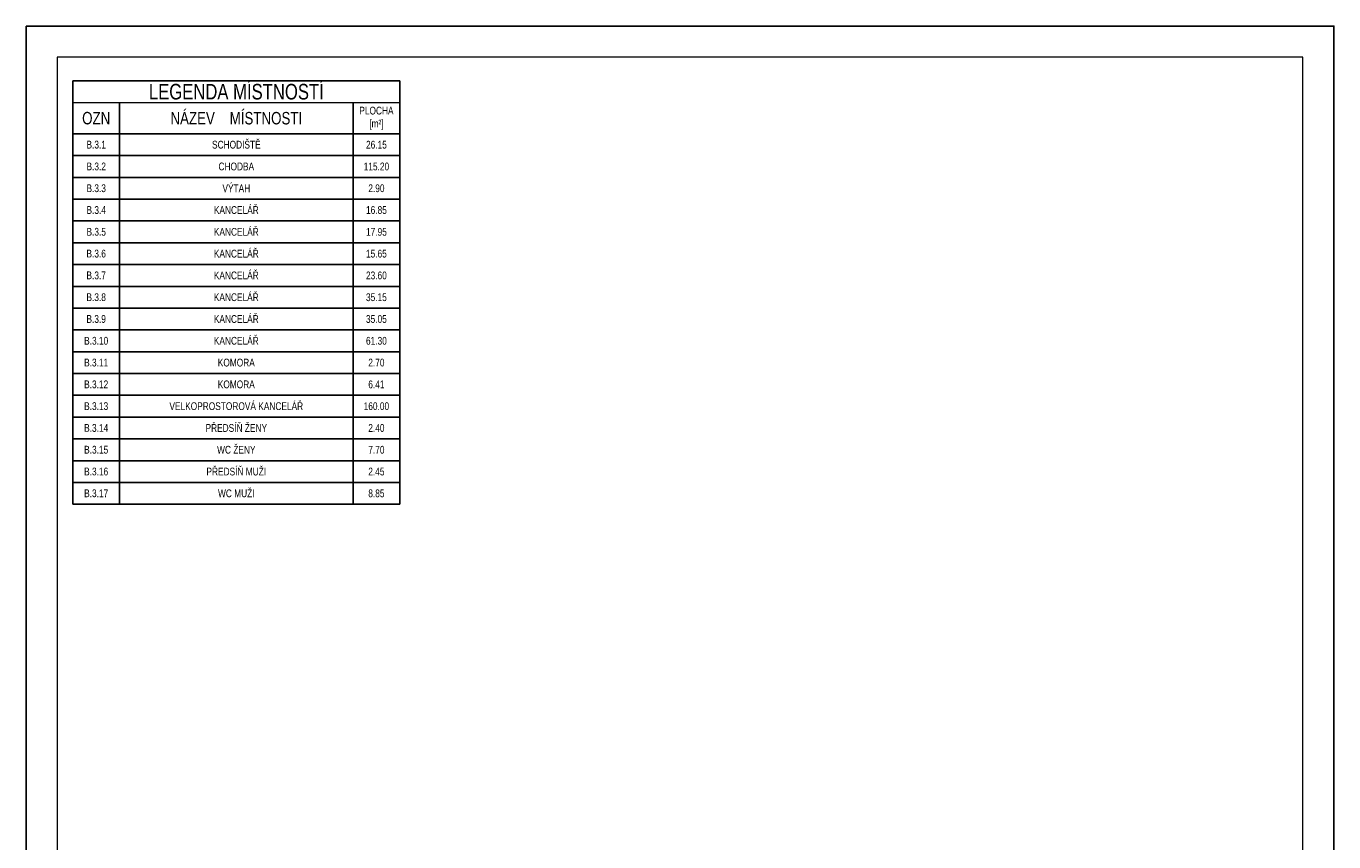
# Model space of a CAD drawing. Header units: millimetres. Extents: x 879679 to 2307614, y -211319 to 627407.
# Tile 25 of 36: x 1139245 to 1181245, y -138483 to -112281. Entities that reach past the tile are written whole.
import ezdxf

# ---------------------------------------------------------------- set-up
doc = ezdxf.new("R2010")
doc.units = ezdxf.units.MM
doc.header["$LTSCALE"] = 10
doc.layers.add('AA_FORMÁTY NETISK', color=40, linetype='Continuous', plot=False)
doc.layers.add('AA_FORMÁTY TISK', color=7, linetype='Continuous', lineweight=15)
doc.layers.add('AA_Tabulky místností', color=4, linetype='Continuous', lineweight=13)
doc.styles.get("Standard").update_dxf_attribs({"font": 'ic-simplex.shx', "width": 0.8})

# ---------------------------------------------------------------- blocks, each defined once
blk = doc.blocks.new('*T500')
at = {"layer": 'AA_Tabulky místností', "color": 0, "linetype": 'ByBlock', "lineweight": -2, "transparency": 16777216}
for p, q in [((0, 0), (-1, -13600)), ((0, 0), (10500, -1)), ((10500, -1), (10499, -13601)), ((0, -700), (10500, -701)), ((1500, -700), (1499, -13600)), ((9000, -701), (8999, -13601)), ((0, -1700), (10500, -1701)), ((0, -2400), (10500, -2401)), ((0, -3100), (10500, -3101)), ((0, -3800), (10500, -3801)), ((0, -4500), (10500, -4501)), ((-1, -5200), (10499, -5201)), ((-1, -5900), (10499, -5901)), ((-1, -6600), (10499, -6601)), ((-1, -7300), (10499, -7301)), ((-1, -8000), (10499, -8001)), ((-1, -8700), (10499, -8701)), ((-1, -9400), (10499, -9401)), ((-1, -10100), (10499, -10101)), ((-1, -10800), (10499, -10801)), ((-1, -11500), (10499, -11501)), ((-1, -12200), (10499, -12201)), ((-1, -12900), (10499, -12901)), ((-1, -13600), (10499, -13601))]:
    blk.add_line(p, q, dxfattribs=at)
at = {"layer": 'AA_Tabulky místností', "transparency": 16777216, "attachment_point": 5, "rotation": 359.9944}
for s, insert, char_height, width in [('LEGEND{\\Fc:\\program files\\ab studio\\cadkonplus 2018\\2018\\fonts\\ic-simplex|c238;A} MÍSTNOSTÍ', (5250, -351), 500, 10497), ('NÁZEV    MÍSTNOSTI', (5250, -1201), 400, 7497), ('PLOCHA [m²]', (9750, -1201), 250, 1497), ('OZN', (750, -1200), 400, 1497), ('B.3.1', (750, -2050), 250, 1497), ('SCHODIŠTĚ', (5250, -2051), 250, 7497), ('26.15', (9750, -2051), 250, 1497), ('B.3.2', (750, -2750), 250, 1497), ('CHODBA', (5250, -2751), 250, 7497), ('115.20', (9750, -2751), 250, 1497), ('B.3.3', (750, -3450), 250, 1497), ('VÝTAH', (5250, -3451), 250, 7497), ('2.90', (9750, -3451), 250, 1497), ('B.3.4', (750, -4150), 250, 1497), ('KANCELÁŘ', (5250, -4151), 250, 7497), ('16.85', (9750, -4151), 250, 1497), ('KANCELÁŘ', (5250, -4851), 250, 7497), ('B.3.5', (750, -4850), 250, 1497), ('17.95', (9750, -4851), 250, 1497), ('B.3.6', (749, -5550), 250, 1497), ('KANCELÁŘ', (5249, -5551), 250, 7497), ('15.65', (9749, -5551), 250, 1497), ('B.3.7', (749, -6250), 250, 1497), ('KANCELÁŘ', (5249, -6251), 250, 7497), ('23.60', (9749, -6251), 250, 1497), ('KANCELÁŘ', (5249, -6951), 250, 7497), ('B.3.8', (749, -6950), 250, 1497), ('35.15', (9749, -6951), 250, 1497), ('B.3.9', (749, -7650), 250, 1497), ('KANCELÁŘ', (5249, -7651), 250, 7497), ('35.05', (9749, -7651), 250, 1497), ('B.3.10', (749, -8350), 250, 1497), ('KANCELÁŘ', (5249, -8351), 250, 7497), ('61.30', (9749, -8351), 250, 1497), ('B.3.11', (749, -9050), 250, 1497), ('KOMORA', (5249, -9051), 250, 7497), ('2.70', (9749, -9051), 250, 1497), ('B.3.12', (749, -9750), 250, 1497), ('KOMORA', (5249, -9751), 250, 7497), ('6.41', (9749, -9751), 250, 1497), ('B.3.13', (749, -10450), 250, 1497), ('VELKOPROSTOROVÁ KANCELÁŘ', (5249, -10451), 250, 7497), ('160.00', (9749, -10451), 250, 1497), ('PŘEDSÍŇ ŽENY', (5249, -11151), 250, 7497), ('B.3.14', (749, -11150), 250, 1497), ('2.40', (9749, -11151), 250, 1497), ('B.3.15', (749, -11850), 250, 1497), ('WC ŽENY', (5249, -11851), 250, 7497), ('7.70', (9749, -11851), 250, 1497), ('B.3.16', (749, -12550), 250, 1497), ('PŘEDSÍŇ MUŽI', (5249, -12551), 250, 7497), ('2.45', (9749, -12551), 250, 1497), ('B.3.17', (749, -13250), 250, 1497), ('WC MUŽI', (5249, -13251), 250, 7497), ('8.85', (9749, -13251), 250, 1497)]:
    blk.add_mtext(s, dxfattribs=dict(at, insert=insert, char_height=char_height, width=width))

msp = doc.modelspace()

# ---------------------------------------------------------------- linework, layer by layer
at = {"layer": 'AA_FORMÁTY NETISK'}
msp.add_lwpolyline([(1139245, -112281), (1139245, -196381), (1181245, -196381), (1181245, -112281)], close=True, dxfattribs=at)
at = {"layer": 'AA_FORMÁTY TISK'}
msp.add_lwpolyline([(1140245, -113281), (1140245, -195381), (1180245, -195381), (1180245, -113281)], close=True, dxfattribs=at)

# ---------------------------------------------------------------- block references
msp.add_blockref('*T500', (1140745, -114038.8))

doc.saveas('drawing.dxf')
